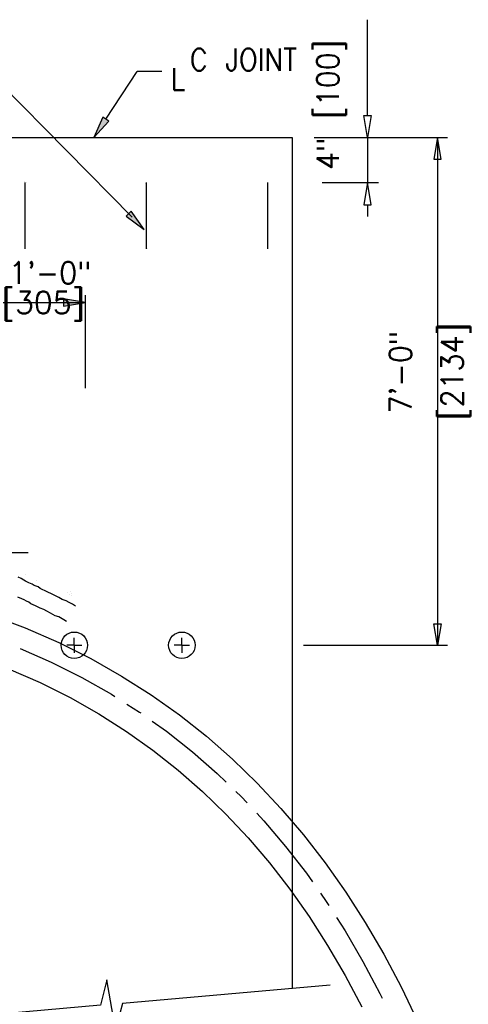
# Model space of a CAD drawing. Extents: x -21 to 2859, y -18 to 3983.
# Tile 33 of 47: x 105 to 131, y 160 to 215. Entities that reach past the tile are written whole.
import ezdxf
from ezdxf.enums import TextEntityAlignment as Align

# ---------------------------------------------------------------- set-up
doc = ezdxf.new("R2010")
doc.units = 0
doc.header["$LTSCALE"] = 25.4
doc.header["$MEASUREMENT"] = 0
doc.layers.get('0').update_dxf_attribs({"linetype": 'CONTINUOUS'})
for name, color, linetype in [('ARC-CONST', 1, 'CONTINUOUS'), ('ARC-SOIL', 1, 'CONTINUOUS'), ('BDR-TEXT', 1, 'CONTINUOUS'), ('COL_NUM', 7, 'CONTINUOUS'), ('DWG-LINES', 7, 'CONTINUOUS'), ('FORM', 1, 'CONTINUOUS'), ('LABELS', 7, 'CONTINUOUS'), ('LEV_PAD', 7, 'CONTINUOUS'), ('PAN_RS', 7, 'CONTINUOUS'), ('RS_LABELS', 7, 'CONTINUOUS')]:
    doc.layers.add(name, color=color, linetype=linetype)
doc.styles.add('TXT_SHX', font='txt.shx')

# ---------------------------------------------------------------- blocks, each defined once
blk = doc.blocks.new('SO3_PN')
at = {"layer": 'PAN_RS', "linetype": 'CONTINUOUS'}
for points in [[(155.562, 201.267), (155.006, 201.633), (154.184, 199.78)], [(157.596, 193.118), (157.121, 192.65), (158.763, 191.46)]]:
    blk.add_hatch(color=7, dxfattribs=at).paths.add_polyline_path(points)
at = {"color": 7, "linetype": 'CONTINUOUS'}
for p, q in [((174.161, 199.78), (179.998, 199.78)), ((178.998, 199.78), (178.998, 195.7)), ((174.889, 195.7), (179.998, 195.7))]:
    blk.add_line(p, q, dxfattribs=at)
at = {"layer": 'COL_NUM', "color": 7, "linetype": 'CONTINUOUS'}
for p, q in [((147.932, 195.7), (147.932, 189.699)), ((158.932, 195.7), (158.932, 189.699)), ((169.933, 195.7), (169.933, 189.699))]:
    blk.add_line(p, q, dxfattribs=at)
at = {"layer": 'COL_NUM', "color": 7, "linetype": 'CONTINUOUS', "const_width": 0.00035}
for points in [[(147.797, 195.7, 1), (148.067, 195.7, 1)], [(158.797, 195.7, 1), (159.067, 195.7, 1)], [(169.798, 195.7, 1), (170.068, 195.7, 1)], [(147.797, 189.699, 1), (148.067, 189.699, 1)], [(158.797, 189.699, 1), (159.067, 189.699, 1)], [(169.798, 189.699, 1), (170.068, 189.699, 1)]]:
    blk.add_lwpolyline(points, format="xyb", close=True, dxfattribs=at)
at = {"layer": 'DWG-LINES', "color": 2, "linetype": 'CONTINUOUS'}
blk.add_lwpolyline([(175.63, 122.978), (156.79, 121.33), (156.164, 118.98), (155.382, 123.459), (154.798, 121.156), (139.874, 119.85)], dxfattribs=at)
at = {"layer": 'LABELS', "color": 253, "linetype": 'CONTINUOUS'}
for p, q in [((160.371, 205.775), (158.134, 205.775)), ((152.431, 153.78), (152.431, 154.468)), ((162.181, 153.78), (162.181, 154.468)), ((152.431, 153.78), (151.743, 153.78)), ((152.431, 153.78), (152.431, 153.092)), ((152.431, 153.78), (153.119, 153.78)), ((162.181, 153.78), (161.493, 153.78)), ((162.181, 153.78), (162.869, 153.78)), ((162.181, 153.78), (162.181, 153.092))]:
    blk.add_line(p, q, dxfattribs=at)
for centre in [(152.431, 153.78), (162.181, 153.78)]:
    blk.add_circle(centre, 1.2, dxfattribs=at)
at = {"layer": 'LEV_PAD', "color": 7, "linetype": 'CONTINUOUS'}
blk.add_line((142.431, 199.78), (172.181, 199.78), dxfattribs=at)
at = {"layer": 'LEV_PAD', "color": 1, "linetype": 'CONTINUOUS'}
blk.add_line((172.181, 199.78), (172.181, 122.677), dxfattribs=at)
at = {"layer": 'PAN_RS', "color": 7, "linetype": 'CONTINUOUS'}
for p, q in [((155.284, 201.45), (158.134, 205.775)), ((157.681, 192.564), (145.781, 204.643))]:
    blk.add_line(p, q, dxfattribs=at)
for points in [[(155.562, 201.267), (155.006, 201.633), (154.184, 199.78)], [(157.596, 193.118), (157.121, 192.65), (158.763, 191.46)]]:
    blk.add_lwpolyline(points, close=True, dxfattribs=at)
at = {"layer": 'RS_LABELS', "color": 7, "linetype": 'CONTINUOUS'}
for p, q in [((178.998, 201.78), (178.998, 210.466)), ((175.952, 199.78), (186.247, 199.78)), ((185.347, 199.78), (185.347, 153.78)), ((178.998, 193.7), (178.998, 192.645)), ((173.212, 153.78), (186.247, 153.78))]:
    blk.add_line(p, q, dxfattribs=at)
for points in [[(178.664, 201.78), (179.331, 201.78), (178.998, 199.78)], [(185.022, 197.83), (185.672, 197.83), (185.347, 199.78)], [(178.664, 193.7), (179.331, 193.7), (178.998, 195.7)], [(185.022, 155.73), (185.672, 155.73), (185.347, 153.78)]]:
    blk.add_lwpolyline(points, close=True, dxfattribs=at)
at = {"color": 5, "linetype": 'CONTINUOUS', "style": 'TXT_SHX', "width": 0.95}
blk.add_text('4" [100]', height=2, rotation=90, dxfattribs=at).set_placement((176.413, 202.75), align=Align.CENTER)
at = {"layer": 'LABELS', "color": 253, "linetype": 'CONTINUOUS', "style": 'TXT_SHX', "width": 0.9}
blk.add_text('C JOINT', height=2, dxfattribs=at).set_placement((172.6, 205.844), align=Align.RIGHT)
blk.add_text('L', height=2, dxfattribs=at).set_placement((161.185, 204.082))
at = {"layer": 'RS_LABELS', "color": 5, "linetype": 'CONTINUOUS', "style": 'TXT_SHX', "width": 0.95}
for s, p in [('[2134]', (187.675, 178.593)), ('7\'-0"', (182.985, 178.521))]:
    blk.add_text(s, height=2, rotation=90, dxfattribs=at).set_placement(p, align=Align.CENTER)
blk = doc.blocks.new('SO3_P0')
at = {"layer": 'PAN_RS', "linetype": 'CONTINUOUS'}
for points in [[(155.562, 201.267), (155.006, 201.633), (154.184, 199.78)], [(157.596, 193.118), (157.121, 192.65), (158.763, 191.46)]]:
    blk.add_hatch(color=7, dxfattribs=at).paths.add_polyline_path(points)
at = {"color": 7, "linetype": 'CONTINUOUS'}
for p, q in [((174.161, 199.78), (179.998, 199.78)), ((178.998, 199.78), (178.998, 195.7)), ((174.889, 195.7), (179.998, 195.7))]:
    blk.add_line(p, q, dxfattribs=at)
at = {"layer": 'COL_NUM', "color": 7, "linetype": 'CONTINUOUS'}
for p, q in [((147.932, 195.7), (147.932, 189.699)), ((158.932, 195.7), (158.932, 189.699)), ((169.933, 195.7), (169.933, 189.699))]:
    blk.add_line(p, q, dxfattribs=at)
at = {"layer": 'COL_NUM', "color": 7, "linetype": 'CONTINUOUS', "const_width": 0.00035}
for points in [[(147.797, 195.7, 1), (148.067, 195.7, 1)], [(158.797, 195.7, 1), (159.067, 195.7, 1)], [(169.798, 195.7, 1), (170.068, 195.7, 1)], [(147.797, 189.699, 1), (148.067, 189.699, 1)], [(158.797, 189.699, 1), (159.067, 189.699, 1)], [(169.798, 189.699, 1), (170.068, 189.699, 1)]]:
    blk.add_lwpolyline(points, format="xyb", close=True, dxfattribs=at)
at = {"layer": 'DWG-LINES', "color": 2, "linetype": 'CONTINUOUS'}
blk.add_lwpolyline([(175.63, 122.978), (156.79, 121.33), (156.164, 118.98), (155.382, 123.459), (154.798, 121.156), (139.874, 119.85)], dxfattribs=at)
at = {"layer": 'LABELS', "color": 253, "linetype": 'CONTINUOUS'}
for p, q in [((160.371, 205.775), (158.134, 205.775)), ((152.431, 153.78), (152.431, 154.468)), ((162.181, 153.78), (162.181, 154.468)), ((152.431, 153.78), (151.743, 153.78)), ((152.431, 153.78), (152.431, 153.092)), ((152.431, 153.78), (153.119, 153.78)), ((162.181, 153.78), (161.493, 153.78)), ((162.181, 153.78), (162.869, 153.78)), ((162.181, 153.78), (162.181, 153.092))]:
    blk.add_line(p, q, dxfattribs=at)
for centre in [(152.431, 153.78), (162.181, 153.78)]:
    blk.add_circle(centre, 1.2, dxfattribs=at)
at = {"layer": 'LEV_PAD', "color": 7, "linetype": 'CONTINUOUS'}
blk.add_line((142.431, 199.78), (172.181, 199.78), dxfattribs=at)
at = {"layer": 'LEV_PAD', "color": 1, "linetype": 'CONTINUOUS'}
blk.add_line((172.181, 199.78), (172.181, 122.677), dxfattribs=at)
at = {"layer": 'PAN_RS', "color": 7, "linetype": 'CONTINUOUS'}
for p, q in [((155.284, 201.45), (158.134, 205.775)), ((157.681, 192.564), (145.781, 204.643))]:
    blk.add_line(p, q, dxfattribs=at)
for points in [[(155.562, 201.267), (155.006, 201.633), (154.184, 199.78)], [(157.596, 193.118), (157.121, 192.65), (158.763, 191.46)]]:
    blk.add_lwpolyline(points, close=True, dxfattribs=at)
at = {"layer": 'RS_LABELS', "color": 7, "linetype": 'CONTINUOUS'}
for p, q in [((178.998, 201.78), (178.998, 210.466)), ((175.952, 199.78), (186.247, 199.78)), ((185.347, 199.78), (185.347, 153.78)), ((178.998, 193.7), (178.998, 192.645)), ((173.212, 153.78), (186.247, 153.78))]:
    blk.add_line(p, q, dxfattribs=at)
for points in [[(178.664, 201.78), (179.331, 201.78), (178.998, 199.78)], [(185.022, 197.83), (185.672, 197.83), (185.347, 199.78)], [(178.664, 193.7), (179.331, 193.7), (178.998, 195.7)], [(185.022, 155.73), (185.672, 155.73), (185.347, 153.78)]]:
    blk.add_lwpolyline(points, close=True, dxfattribs=at)
at = {"color": 5, "linetype": 'CONTINUOUS', "style": 'TXT_SHX', "width": 0.95}
blk.add_text('4" [100]', height=2, rotation=90, dxfattribs=at).set_placement((176.413, 202.75), align=Align.CENTER)
at = {"layer": 'LABELS', "color": 253, "linetype": 'CONTINUOUS', "style": 'TXT_SHX', "width": 0.9}
blk.add_text('C JOINT', height=2, dxfattribs=at).set_placement((172.6, 205.844), align=Align.RIGHT)
blk.add_text('L', height=2, dxfattribs=at).set_placement((161.185, 204.082))
at = {"layer": 'RS_LABELS', "color": 5, "linetype": 'CONTINUOUS', "style": 'TXT_SHX', "width": 0.95}
for s, p in [('[2134]', (187.675, 178.593)), ('7\'-0"', (182.985, 178.521))]:
    blk.add_text(s, height=2, rotation=90, dxfattribs=at).set_placement(p, align=Align.CENTER)

msp = doc.modelspace()

# ---------------------------------------------------------------- hatches: boundary and pattern name
at = {"layer": 'BDR-TEXT', "linetype": 'CONTINUOUS'}
msp.add_hatch(color=7, dxfattribs=at).paths.add_polyline_path([(107.856, 199.646), (107.856, 199.229), (109.106, 199.437)])

# ---------------------------------------------------------------- linework, layer by layer
at = {"layer": 'ARC-CONST', "color": 7, "linetype": 'CONTINUOUS'}
msp.add_line((103.857, 185.283), (105.857, 185.283), dxfattribs=at)
msp.add_line((103.857, 185.283), (105.857, 185.283), dxfattribs=at)
at = {"layer": 'ARC-SOIL', "color": 234, "linetype": 'CONTINUOUS', "const_width": 0.00025}
msp.add_lwpolyline([(108.586, 182.635), (108.38, 182.723), (108.246, 182.817), (108.436, 182.849), (108.27, 182.843), (108.372, 183.004), (108.262, 182.883), (108.26, 183.152), (108.306, 182.853), (108.119, 183.132), (108.215, 182.888), (107.945, 183.12), (108.175, 182.807), (107.963, 182.894), (107.741, 183.046), (107.5, 183.176), (107.28, 183.316), (107.042, 183.396), (106.823, 183.502), (106.555, 183.631), (106.367, 183.707), (106.337, 183.685), (106.135, 183.809), (105.818, 183.977), (105.582, 184.115), (105.431, 184.205), (105.197, 184.316)], dxfattribs=at)
msp.add_lwpolyline([(108.586, 182.635), (108.38, 182.723), (108.246, 182.817), (108.436, 182.849), (108.27, 182.843), (108.372, 183.004), (108.262, 182.883), (108.26, 183.152), (108.306, 182.853), (108.119, 183.132), (108.215, 182.888), (107.945, 183.12), (108.175, 182.807), (107.963, 182.894), (107.741, 183.046), (107.5, 183.176), (107.28, 183.316), (107.042, 183.396), (106.823, 183.502), (106.555, 183.631), (106.367, 183.707), (106.337, 183.685), (106.135, 183.809), (105.818, 183.977), (105.582, 184.115), (105.431, 184.205), (105.197, 184.316)], dxfattribs=at)
at = {"layer": 'ARC-SOIL', "color": 234, "linetype": 'CONTINUOUS'}
for points in [[(108.548, 182.241), (108.366, 182.349), (108.181, 182.443), (108.015, 182.551), (107.791, 182.615), (107.601, 182.725), (107.376, 182.839), (107.186, 182.942), (106.976, 183.034), (106.825, 183.112), (106.659, 183.186), (106.533, 183.236), (106.419, 183.33), (106.205, 183.42), (106.08, 183.49), (105.904, 183.57), (105.712, 183.653), (105.604, 183.709), (105.466, 183.807), (105.295, 183.889)], [(108.548, 182.241), (108.366, 182.349), (108.181, 182.443), (108.015, 182.551), (107.791, 182.615), (107.601, 182.725), (107.376, 182.839), (107.186, 182.942), (106.976, 183.034), (106.825, 183.112), (106.659, 183.186), (106.533, 183.236), (106.419, 183.33), (106.205, 183.42), (106.08, 183.49), (105.904, 183.57), (105.712, 183.653), (105.604, 183.709), (105.466, 183.807), (105.295, 183.889)], [(108.038, 181.381), (107.885, 181.472), (107.681, 181.575), (107.595, 181.631), (107.397, 181.687), (107.125, 181.845), (106.91, 181.953), (106.744, 182.044), (106.547, 182.131), (106.392, 182.21), (106.271, 182.264), (106.018, 182.364), (105.896, 182.465), (105.767, 182.519), (105.629, 182.596), (105.496, 182.656), (105.281, 182.75)], [(108.038, 181.381), (107.885, 181.472), (107.681, 181.575), (107.595, 181.631), (107.397, 181.687), (107.125, 181.845), (106.91, 181.953), (106.744, 182.044), (106.547, 182.131), (106.392, 182.21), (106.271, 182.264), (106.018, 182.364), (105.896, 182.465), (105.767, 182.519), (105.629, 182.596), (105.496, 182.656), (105.281, 182.75)]]:
    msp.add_lwpolyline(points, dxfattribs=at)
at = {"layer": 'BDR-TEXT', "color": 7, "linetype": 'CONTINUOUS'}
for p, q in [((109.106, 194.589), (109.106, 199.854)), ((104.107, 199.437), (109.106, 199.437))]:
    msp.add_line(p, q, dxfattribs=at)
msp.add_lwpolyline([(107.856, 199.646), (107.856, 199.229), (109.106, 199.437)], close=True, dxfattribs=at)
at = {"layer": 'FORM', "color": 1, "linetype": 'CONTINUOUS'}
for points in [[(103.713, 181.759), (105.693, 181.007), (107.59, 180.177), (109.408, 179.27), (111.151, 178.285), (112.823, 177.223), (114.424, 176.085), (115.959, 174.872), (117.429, 173.584), (118.835, 172.223), (120.179, 170.789), (121.462, 169.282), (122.685, 167.703), (123.849, 166.053), (124.954, 164.332), (125.999, 162.539), (126.984, 160.676), (127.907, 158.741)], [(104.747, 178.692), (106.53, 177.912), (108.234, 177.061), (109.866, 176.14), (111.428, 175.148), (112.924, 174.084), (114.359, 172.95), (115.734, 171.745), (117.052, 170.469), (118.314, 169.122), (119.521, 167.705), (120.675, 166.216), (121.775, 164.657), (122.821, 163.026), (123.813, 161.325), (124.75, 159.553)], [(104.747, 178.692), (106.53, 177.912), (108.234, 177.061), (109.866, 176.14), (111.428, 175.148), (112.924, 174.084), (114.359, 172.95), (115.734, 171.745), (117.052, 170.469), (118.314, 169.122), (119.521, 167.705), (120.675, 166.216), (121.775, 164.657), (122.821, 163.026), (123.813, 161.325), (124.75, 159.553)]]:
    msp.add_lwpolyline(points, dxfattribs=at)
at = {"layer": 'FORM', "color": 7, "linetype": 'CONTINUOUS'}
for points in [[(105.4, 179.837), (107.166, 179.064), (108.907, 178.196), (110.573, 177.254), (110.774, 177.126)], [(111.45, 176.697), (112.169, 176.24), (112.237, 176.192)], [(112.884, 175.733), (113.698, 175.154), (115.164, 173.996), (116.569, 172.765), (117.077, 172.273)], [(117.63, 171.737), (117.915, 171.461), (118.258, 171.095)], [(118.805, 170.511), (119.204, 170.085), (120.437, 168.637), (121.616, 167.116), (121.966, 166.62)], [(122.417, 165.981), (122.74, 165.523), (122.889, 165.291)], [(123.322, 164.616), (123.809, 163.858), (124.822, 162.12), (125.779, 160.31), (125.905, 160.044)]]:
    msp.add_lwpolyline(points, dxfattribs=at)

# ---------------------------------------------------------------- block references
at = {"layer": 'FORM', "linetype": 'CONTINUOUS', "xscale": 0.625, "yscale": 0.625, "zscale": 0.625}
for name in ['SO3_PN', 'SO3_P0']:
    msp.add_blockref(name, (13.204, 83.913), dxfattribs=at)

# ---------------------------------------------------------------- texts
at = {"layer": 'BDR-TEXT', "color": 5, "linetype": 'CONTINUOUS', "style": 'TXT_SHX', "width": 0.95}
msp.add_text('1\'-0" ', height=1.2498, dxfattribs=at).set_placement((107.637, 200.492), align=Align.CENTER)
at = {"layer": 'BDR-TEXT', "color": 5, "linetype": 'CONTINUOUS', "style": 'TXT_SHX'}
msp.add_text('[305]', height=1.2498, dxfattribs=at).set_placement((106.716, 198.811), align=Align.CENTER)

doc.saveas('drawing.dxf')
